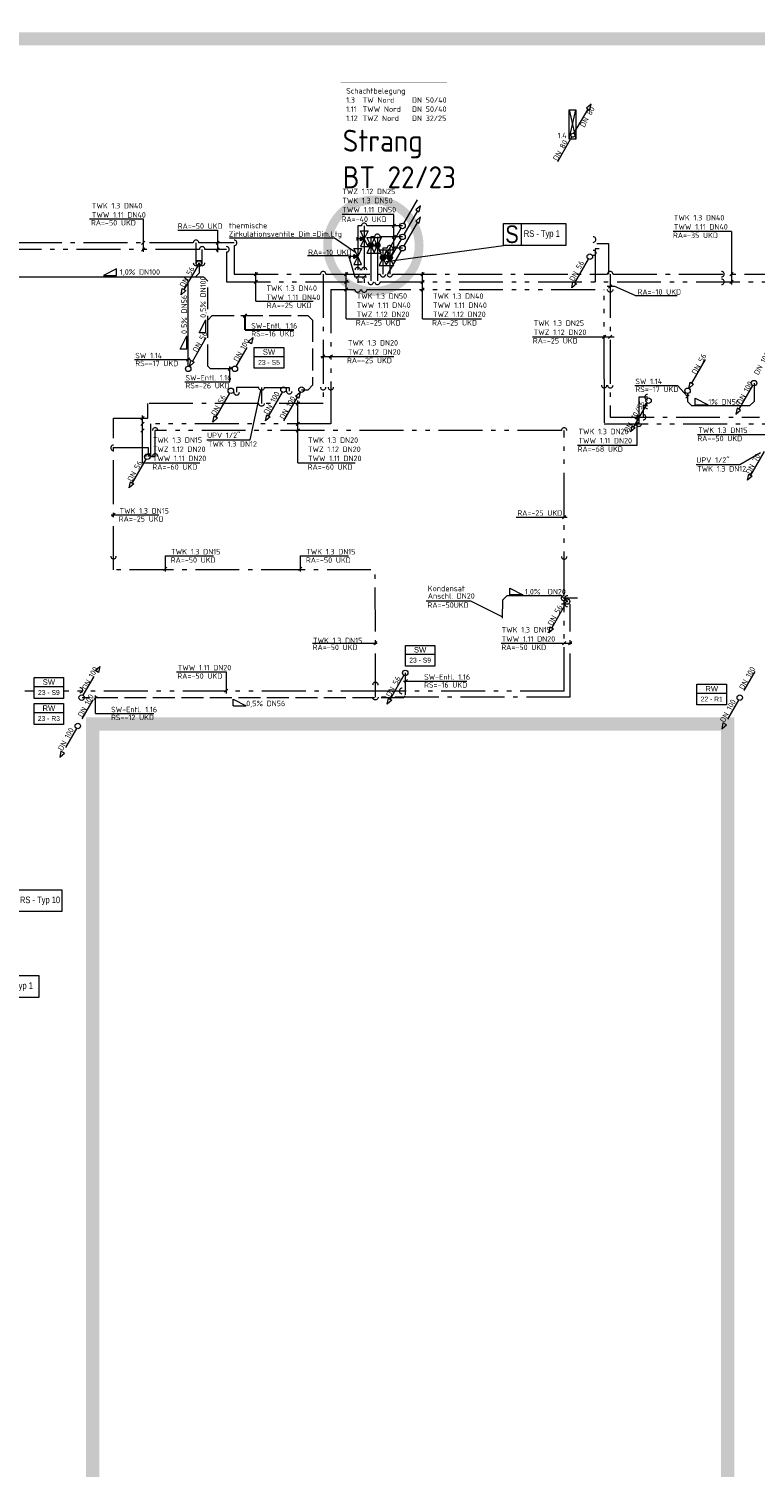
# Model space of a CAD drawing. Header units: metres. Extents: x -5 to 278, y -19 to 180.
# Tile 39 of 59: x 134 to 150, y 87 to 119. Entities that reach past the tile are written whole.
import ezdxf
from ezdxf.enums import TextEntityAlignment as Align

# ---------------------------------------------------------------- set-up
doc = ezdxf.new("R2010")
doc.units = ezdxf.units.M
doc.header["$LTSCALE"] = 0.1
for name, pattern in [('_PGMM_Ge_2Pkt', [16, 10, -2, 0, -2, 0, -2]), ('_PGMM_Ge_3Pkt', [18, 10, -2, 0, -2, 0, -2, 0, -2]), ('_PGMM_Ge_Ku', [6.5, 5, -1.5]), ('_PGMM_Ge_Pkt', [14, 10, -2, 0, -2])]:
    doc.linetypes.add(name, pattern=pattern)
doc.layers.get('0').update_dxf_attribs({"linetype": 'CONTINUOUS', "lineweight": 20})
for name, color, linetype, lineweight in [('A_TWW Bereiter_4', 34, 'CONTINUOUS', 20), ('S_Fallstrangentlüftung', 24, '_PGMM_Ge_Ku', 20), ('S_Fallstrangentlüftung TXT', 24, 'CONTINUOUS', 20), ('S_Feuerlöschleitung trocken', 90, '_PGMM_FLT', 20), ('S_Feuerlöschleitung trocken TXT', 52, 'CONTINUOUS', 20), ('S_Kaltwasser', 90, '_PGMM_Ge_Pkt', 20), ('S_Kondensat', 23, 'CONTINUOUS', 20), ('S_Kondensat TXT', 23, 'CONTINUOUS', 20), ('S_Regenwasser', 162, '_PGMM_Ge_Ku', 20), ('S_Regenwasser TXT', 162, 'CONTINUOUS', 20), ('S_Schmutzwasser', 34, 'CONTINUOUS', 20), ('S_Schmutzwasser TXT', 34, 'CONTINUOUS', 20), ('S_Stempel Schott', 125, 'CONTINUOUS', 20), ('S_Symbol Absperrventile', 190, 'CONTINUOUS', 20), ('S_TXT Strang RW', 140, 'CONTINUOUS', 20), ('S_TXT Strang SW', 30, 'CONTINUOUS', 20), ('S_TXT Strangname', 6, 'CONTINUOUS', 20), ('S_TXT_W+K+Z', 125, 'CONTINUOUS', 20), ('S_Warmwasser', 10, '_PGMM_Ge_2Pkt', 20), ('S_Zirkulation', 21, '_PGMM_Ge_3Pkt', 20)]:
    doc.layers.add(name, color=color, linetype=linetype, lineweight=lineweight)
doc.styles.add('ACS_ISOCT', font='ISOCT')
doc.styles.add('Arial', font='arial.ttf')
doc.styles.add('ARIAL_NARROW', font='ARIALN.TTF')
doc.styles.get("Standard").update_dxf_attribs({"font": 'isocp.shx', "height": 0.001})
doc.styles.add('TGA_E2-02$0$STANDARD', font='isocp3.shx')
doc.linetypes.add('_PGMM_FLT', pattern='A,8,0,["FLT",ACS_ISOCT,S=1,R=0,X=0,Y=-0.5],-3.2', length=11.2)

# ---------------------------------------------------------------- blocks, each defined once
blk = doc.blocks.new('Sym_Absperrventile')
at = {"color": 0, "linetype": 'ByBlock', "const_width": 0.1}
blk.add_lwpolyline([(0, -0.522, 1), (0, 0.522, 1), (0, -0.522, -0.209016)], format="xyb", dxfattribs=at)
blk = doc.blocks.new('*U17')
at = {"linetype": 'ByBlock'}
h = blk.add_hatch(color=0, dxfattribs=at)
h.dxf.hatch_style = 1
h.paths.add_polyline_path([(0, 0), (-0.92, 1.72), (0.92, 1.72)])
at = {"color": 0, "linetype": 'ByBlock'}
for points in [[(0, 0), (-3.59, 1.79), (-3.59, -1.79), (0, 0)], [(0, 0), (-0.92, 1.72), (0.92, 1.72), (0, 0)], [(-0.75, 3.2), (0.75, 3.2)], [(0, 1.72), (0, 3.2)], [(0, 0), (3.59, 1.79), (3.59, -1.79), (0, 0)]]:
    blk.add_lwpolyline(points, dxfattribs=at)
blk = doc.blocks.new('*U13')
at = {"linetype": 'ByBlock'}
h = blk.add_hatch(color=0, dxfattribs=at)
edge = h.paths.add_edge_path()
edge.add_arc((0, 0), 1.16, 0, 360)
at = {"color": 0, "linetype": 'ByBlock'}
for points in [[(0, 0), (-3.59, 1.79), (-3.59, -1.79), (0, 0)], [(0, 0), (3.59, 1.79), (3.59, -1.79), (0, 0)]]:
    blk.add_lwpolyline(points, dxfattribs=at)
blk.add_circle((0, 0), 1.16, dxfattribs=at)
blk = doc.blocks.new('Feuerlöschschrank')
at = {"color": 0, "linetype": 'ByBlock'}
blk.add_lwpolyline([(0.15, 0), (0, 0), (0, 0.67), (0.15, 0.67)], close=True, dxfattribs=at)
for points in [[(0, 0), (0.15, 0.67)], [(0, 0.67), (0.15, 0)]]:
    blk.add_lwpolyline(points, dxfattribs=at)
blk = doc.blocks.new('*U18')
at = {"color": 0, "linetype": 'ByBlock'}
for p, q in [((0.411, 0.712), (0.305, 0.618)), ((0.383, 0.573), (0.411, 0.712)), ((0.344, 0.595), (0.031, 0.054)), ((0.305, 0.618), (0.383, 0.573)), ((-0.031, -0.054), (-0.344, -0.595))]:
    blk.add_line(p, q, dxfattribs=at)
blk.add_circle((0, 0), 0.0625, dxfattribs=at)
blk = doc.blocks.new('*U19')
at = {"color": 0, "linetype": 'ByBlock'}
for p, q in [((0.031, 0.054), (0.344, 0.595)), ((-0.344, -0.595), (-0.031, -0.054)), ((-0.383, -0.573), (-0.411, -0.712)), ((-0.411, -0.712), (-0.305, -0.618)), ((-0.305, -0.618), (-0.383, -0.573))]:
    blk.add_line(p, q, dxfattribs=at)
blk.add_circle((0, 0), 0.0625, dxfattribs=at)
blk = doc.blocks.new('*U27')
at = {"color": 0, "linetype": 'ByBlock'}
blk.add_wipeout([(0, 0), (0.671, 0), (0.671, -0.473), (0, -0.473)], dxfattribs=at)
blk.add_lwpolyline([(0, 0), (0.671, 0), (0.671, -0.473), (0, -0.473)], close=True, dxfattribs=at)
blk.add_lwpolyline([(0, -0.203), (0.671, -0.203)], dxfattribs=at)
blk.add_lwpolyline([(0, -0.203), (0.671, -0.203)], dxfattribs=at)
at = {"color": 0, "linetype": 'ByBlock', "insert": (0.336, -0.102), "char_height": 0.125, "width": 0.20598, "attachment_point": 5, "style": 'ACS_ISOCT'}
blk.add_mtext('{\\fArial|b0|i0|c0|p34;RW}', dxfattribs=at)
at = {"color": 0, "linetype": 'ByBlock', "style": 'Arial'}
blk.add_attdef('STRANG_NR.', text='', height=0.11, dxfattribs=at).set_placement((0.336, -0.338), align=Align.MIDDLE_CENTER)
blk = doc.blocks.new('*U26')
at = {"color": 0, "linetype": 'ByBlock'}
blk.add_wipeout([(0, 0), (0.671, 0), (0.671, -0.473), (0, -0.473)], dxfattribs=at)
blk.add_lwpolyline([(0, 0), (0.671, 0), (0.671, -0.473), (0, -0.473)], close=True, dxfattribs=at)
blk.add_lwpolyline([(0, -0.203), (0.671, -0.203)], dxfattribs=at)
blk.add_lwpolyline([(0, -0.203), (0.671, -0.203)], dxfattribs=at)
at = {"color": 0, "linetype": 'ByBlock', "insert": (0.336, -0.102), "char_height": 0.125, "width": 0.20598, "attachment_point": 5, "style": 'ACS_ISOCT'}
blk.add_mtext('{\\fArial|b0|i0|c0|p34;SW}', dxfattribs=at)
at = {"color": 0, "linetype": 'ByBlock', "style": 'Arial'}
blk.add_attdef('STRANG_NR.', text='', height=0.11, dxfattribs=at).set_placement((0.336, -0.338), align=Align.MIDDLE_CENTER)

msp = doc.modelspace()

# ---------------------------------------------------------------- linework, layer by layer
at = {"layer": 'A_TWW Bereiter_4', "const_width": 0.3}
msp.add_lwpolyline([(135.25, 69.877), (149.725, 69.877), (149.725, 103.476), (135.25, 103.476)], close=True, dxfattribs=at)
at = {"layer": 'S_Fallstrangentlüftung'}
for p, q in [((137.595, 113.675), (137.776, 113.675)), ((137.776, 113.675), (137.876, 113.575)), ((137.876, 111.634), (137.876, 113.575)), ((137.976, 112.791), (137.875, 112.689)), ((137.976, 112.791), (140.158, 112.791)), ((140.158, 112.791), (140.26, 112.689)), ((140.26, 112.689), (140.26, 111.2)), ((138.796, 112.194), (138.903, 112.289)), ((138.903, 112.289), (138.874, 112.149)), ((138.523, 111.63), (138.835, 112.172)), ((138.874, 112.149), (138.796, 112.194)), ((137.934, 111.575), (137.876, 111.634)), ((138.429, 111.575), (137.934, 111.575)), ((140.01, 111.1), (140.16, 111.1)), ((140.16, 111.1), (140.26, 111.2)), ((135.031, 104.129), (135.344, 104.67)), ((135.305, 104.693), (135.411, 104.787)), ((135.383, 104.648), (135.305, 104.693)), ((135.411, 104.787), (135.383, 104.648)), ((142.375, 104.641), (142.375, 104.121)), ((142.323, 104.069), (135.014, 104.069)), ((142.323, 104.069), (142.375, 104.121))]:
    msp.add_line(p, q, dxfattribs=at)
at = {"layer": 'S_Fallstrangentlüftung', "linetype": 'Continuous'}
for centre in [(138.492, 111.576), (135, 104.075)]:
    msp.add_ellipse(centre, major_axis=(0, 0.0625), ratio=1, start_param=-1.570796, end_param=4.712389, dxfattribs=at)
at = {"layer": 'S_Fallstrangentlüftung TXT'}
for p, q in [((137.676, 112.394), (137.826, 112.694)), ((137.826, 112.394), (137.826, 112.694)), ((137.826, 112.394), (137.676, 112.394)), ((138.342, 111.537), (138.417, 111.613)), ((138.38, 111.279), (138.38, 111.629)), ((137.351, 111.279), (138.38, 111.279)), ((142.338, 104.454), (143.781, 104.454)), ((142.355, 104.416), (142.43, 104.491)), ((135.278, 104.031), (135.353, 104.106)), ((135.315, 103.712), (135.315, 104.126)), ((138.449, 103.892), (138.449, 104.042)), ((138.449, 104.042), (138.749, 103.892)), ((135.315, 103.712), (136.647, 103.712)), ((138.449, 103.892), (138.749, 103.892))]:
    msp.add_line(p, q, dxfattribs=at)
at = {"layer": 'S_Fallstrangentlüftung TXT', "lineweight": 30}
for p, q in [((138.686, 112.753), (138.761, 112.829)), ((138.723, 112.463), (138.723, 112.79)), ((138.723, 112.463), (139.832, 112.463))]:
    msp.add_line(p, q, dxfattribs=at)
at = {"layer": 'S_Feuerlöschleitung trocken', "linetype": '_PGMM_FLT', "ltscale": 2}
for p, q in [((146.22, 116.941), (146.542, 117.499)), ((145.855, 116.308), (146.176, 116.864))]:
    msp.add_line(p, q, dxfattribs=at)
at = {"layer": 'S_Feuerlöschleitung trocken', "linetype": 'Continuous', "ltscale": 2}
for p, q in [((146.61, 117.615), (146.503, 117.521)), ((146.503, 117.521), (146.581, 117.476)), ((146.581, 117.476), (146.61, 117.615))]:
    msp.add_line(p, q, dxfattribs=at)
at = {"layer": 'S_Feuerlöschleitung trocken', "linetype": 'Continuous'}
msp.add_ellipse((146.197, 116.903), major_axis=(0, 0.0445), ratio=1, start_param=-1.570796, end_param=4.712389, dxfattribs=at)
at = {"layer": 'S_Kaltwasser'}
for p, q in [((137.544, 114.451), (131.405, 114.451)), ((137.606, 113.991), (137.606, 114.451)), ((138.475, 114.388), (138.475, 113.737)), ((141.868, 114.328), (141.868, 113.737)), ((142.023, 114.328), (142.023, 113.737)), ((142.313, 114.328), (142.086, 114.328)), ((138.475, 113.737), (140.442, 113.737)), ((140.505, 113.737), (140.505, 110.786)), ((140.567, 113.737), (141.806, 113.737)), ((142.084, 113.737), (146.986, 113.736)), ((147.048, 113.736), (147.048, 110.475)), ((147.111, 113.736), (160.298, 113.734)), ((138.532, 111.147), (138.532, 111.04)), ((139.037, 111.147), (138.532, 111.147)), ((139.1, 111.147), (139.1, 110.786)), ((139.162, 111.147), (139.732, 111.147)), ((139.732, 111.147), (139.732, 111.065)), ((139.037, 110.786), (136.506, 110.786)), ((136.506, 110.453), (136.506, 110.786)), ((140.505, 110.786), (139.162, 110.786)), ((147.898, 110.73), (147.798, 110.73)), ((147.798, 110.73), (147.798, 110.475)), ((135.725, 106.991), (135.725, 110.453)), ((135.725, 110.453), (136.506, 110.453)), ((147.048, 110.475), (150.452, 110.475)), ((136.525, 109.775), (135.725, 109.775)), ((136.525, 109.575), (136.525, 109.775)), ((141.593, 106.991), (135.725, 106.991)), ((141.694, 104.086), (141.693, 107.016)), ((146.087, 106.207), (145.937, 106.207)), ((146.137, 104.086), (146.137, 106.207)), ((146.137, 104.086), (141.757, 104.085))]:
    msp.add_line(p, q, dxfattribs=at)
at = {"layer": 'S_Kaltwasser', "linetype": 'Continuous'}
for p, q in [((138.475, 114.451), (137.669, 114.451)), ((141.961, 114.328), (141.868, 114.328))]:
    msp.add_line(p, q, dxfattribs=at)
at = {"layer": 'S_Kaltwasser'}
msp.add_lwpolyline([(146.74, 114.438), (147.008, 114.438), (147.007, 113.736)], dxfattribs=at)
at = {"layer": 'S_Kaltwasser', "linetype": 'Continuous'}
for centre, major_axis, start_param, end_param in [((137.606, 114.451), (0, 0.0625), 4.708766, 7.866194), ((138.475, 114.451), (0.0625, 0), 4.708766, 7.866194), ((146.657, 114.523), (0.0625, 0), 4.708766, 7.866194), ((142.023, 114.328), (0, 0.0625), 4.708766, 7.866194), ((137.606, 113.991), (0, -0.0625), 4.708766, 7.866194), ((140.505, 113.737), (0, 0.0625), 4.708766, 7.866194), ((141.868, 113.737), (0, -0.0625), 4.708766, 7.866194), ((142.021, 113.737), (0, -0.0625), 4.708766, 7.866194), ((147.048, 113.736), (0, 0.0625), 4.708766, 7.866194), ((149.584, 113.735), (0.0625, 0), 4.708766, 7.866194), ((138.532, 111.04), (0, -0.0625), 4.708766, 7.866194), ((139.732, 111.065), (0, -0.0625), 4.708766, 7.866194), ((140.505, 111.159), (0, -0.0625), 4.708766, 7.866194), ((147.049, 111.202), (0, -0.0625), 4.708766, 7.866194), ((147.898, 110.73), (-0.0625, 0), 4.708766, 7.866194), ((147.798, 110.475), (0.0625, 0), 4.708766, 7.866194), ((135.725, 109.775), (-0.0625, 0), 4.708766, 7.866194), ((136.525, 109.575), (0, 0.0625), 4.708766, 7.866194), ((135.725, 107.302), (0, -0.0625), 4.708766, 7.866194), ((141.694, 104.364), (0.0442, -0.0442), 0.781775, 3.939203)]:
    msp.add_ellipse(centre, major_axis=major_axis, ratio=1, start_param=start_param, end_param=end_param, dxfattribs=at)
at = {"layer": 'S_Kaltwasser', "linetype": 'Continuous', "extrusion": (0, 0, -1)}
for centre, major_axis, start_param, end_param in [((147.048, 113.388), (0, -0.0625), 4.708766, 7.866194), ((139.1, 111.147), (0.0442, 0.0442), 0.781775, 3.939203), ((139.1, 110.786), (0.0442, 0.0442), 0.781775, 3.939203), ((146.077, 106.207), (-0.0625, 0), 4.708766, 7.866194), ((141.694, 104.085), (0.0442, 0.0442), 0.781775, 3.939203)]:
    msp.add_ellipse(centre, major_axis=major_axis, ratio=1, start_param=start_param, end_param=end_param, dxfattribs=at)
at = {"layer": 'S_Kondensat'}
for p, q in [((144.595, 105.886, 3.41), (144.596, 106.309, 3.034)), ((144.696, 106.409, 3.034), (144.596, 106.309, 3.034)), ((144.696, 106.409, 3.034), (145.932, 106.409)), ((146.062, 106.267), (145.932, 106.409))]:
    msp.add_line(p, q, dxfattribs=at)
at = {"layer": 'S_Kondensat TXT'}
for p, q in [((144.759, 106.423, -0.611), (144.759, 106.573, -0.611)), ((144.759, 106.573, -0.611), (145.059, 106.423, -0.611)), ((145.059, 106.423, -0.611), (144.759, 106.423, -0.611)), ((142.855, 106.287), (143.864, 106.287)), ((143.864, 106.287), (144.595, 105.918, 3.382))]:
    msp.add_line(p, q, dxfattribs=at)
at = {"layer": 'S_Regenwasser'}
for p, q in [((150.344, 104.67), (150.031, 104.129)), ((135.254, 104.024), (134.941, 103.483)), ((149.969, 104.021), (149.656, 103.48)), ((134.879, 103.375), (134.566, 102.834)), ((149.617, 103.502), (149.589, 103.363)), ((149.589, 103.363), (149.695, 103.457)), ((149.695, 103.457), (149.617, 103.502)), ((134.527, 102.856), (134.499, 102.717)), ((134.499, 102.717), (134.605, 102.811)), ((134.605, 102.811), (134.527, 102.856))]:
    msp.add_line(p, q, dxfattribs=at)
at = {"layer": 'S_Regenwasser', "linetype": 'Continuous'}
for centre in [(150, 104.075), (134.91, 103.429)]:
    msp.add_ellipse(centre, major_axis=(0, 0.0625), ratio=1, start_param=-1.570796, end_param=4.712389, dxfattribs=at)
at = {"layer": 'S_Schmutzwasser'}
for p, q in [((137.644, 113.923), (137.331, 113.382)), ((137.675, 113.976), (137.675, 113.755)), ((146.237, 113.539), (146.55, 114.08)), ((129.059, 113.675), (137.595, 113.675)), ((137.329, 113.675), (137.429, 113.575)), ((137.429, 111.637), (137.429, 113.575)), ((137.675, 113.755), (137.595, 113.675)), ((146.17, 113.422), (146.198, 113.562)), ((146.198, 113.562), (146.276, 113.517)), ((137.264, 113.265), (137.292, 113.405)), ((137.37, 113.36), (137.264, 113.265)), ((137.292, 113.405), (137.37, 113.36)), ((146.276, 113.517), (146.17, 113.422)), ((137.528, 111.746), (137.841, 112.287)), ((137.461, 111.629), (137.489, 111.769)), ((137.567, 111.724), (137.461, 111.629)), ((137.489, 111.769), (137.567, 111.724)), ((148.909, 111.246), (149.221, 111.787)), ((148.841, 111.129), (148.87, 111.269)), ((148.948, 111.224), (148.841, 111.129)), ((148.87, 111.269), (148.948, 111.224)), ((150.325, 111.25), (150.325, 110.834)), ((138.369, 111.021), (138.056, 110.48)), ((139.569, 111.046), (139.256, 110.505)), ((139.911, 110.929), (139.599, 110.388)), ((139.872, 110.951), (139.979, 111.046)), ((139.95, 110.906), (139.872, 110.951)), ((139.979, 111.046), (139.95, 110.906)), ((148.81, 111.012), (148.81, 110.834)), ((150.294, 111.196), (149.981, 110.655)), ((147.891, 110.795), (147.579, 110.253)), ((148.81, 110.834), (148.91, 110.734)), ((150.225, 110.734), (148.91, 110.734)), ((149.942, 110.677), (149.914, 110.538)), ((149.914, 110.538), (150.02, 110.632)), ((150.02, 110.632), (149.942, 110.677)), ((150.325, 110.834), (150.225, 110.734)), ((137.989, 110.363), (138.017, 110.502)), ((138.095, 110.457), (137.989, 110.363)), ((138.017, 110.502), (138.095, 110.457)), ((139.189, 110.388), (139.217, 110.527)), ((139.295, 110.482), (139.189, 110.388)), ((139.217, 110.527), (139.295, 110.482)), ((147.54, 110.276), (147.511, 110.136)), ((147.54, 110.276), (147.618, 110.231)), ((147.618, 110.231), (147.511, 110.136)), ((150.559, 109.691), (150.246, 109.15)), ((136.462, 109.516), (136.15, 108.975)), ((136.082, 108.858), (136.111, 108.997)), ((136.189, 108.952), (136.082, 108.858)), ((136.111, 108.997), (136.189, 108.952)), ((150.179, 109.033), (150.207, 109.172)), ((150.285, 109.127), (150.179, 109.033)), ((150.207, 109.172), (150.285, 109.127)), ((146.031, 106.213), (145.719, 105.672)), ((145.651, 105.555), (145.68, 105.694)), ((145.758, 105.649), (145.651, 105.555)), ((145.68, 105.694), (145.758, 105.649)), ((142.344, 104.586), (142.031, 104.045)), ((141.964, 103.928), (141.992, 104.067)), ((142.07, 104.022), (141.964, 103.928)), ((141.992, 104.067), (142.07, 104.022))]:
    msp.add_line(p, q, dxfattribs=at)
msp.add_circle((146.062, 106.267), 0.0625, dxfattribs=at)
at = {"layer": 'S_Schmutzwasser', "linetype": 'Continuous'}
for centre in [(146.583, 114.134), (137.675, 113.978), (137.429, 111.575), (150.325, 111.25), (138.4, 111.075), (139.6, 111.1), (140.01, 111.1), (147.922, 110.849), (148.81, 111.075), (136.494, 109.57), (142.375, 104.64)]:
    msp.add_ellipse(centre, major_axis=(0, 0.0625), ratio=1, start_param=-1.570796, end_param=4.712389, dxfattribs=at)
at = {"layer": 'S_Schmutzwasser TXT'}
for p, q in [((135.795, 113.858), (135.495, 113.708)), ((135.795, 113.708), (135.795, 113.858)), ((135.495, 113.708), (135.795, 113.708)), ((137.245, 112.027), (137.395, 112.327)), ((137.395, 112.027), (137.395, 112.327)), ((137.395, 112.027), (137.245, 112.027)), ((136.206, 111.785), (137.477, 111.785)), ((137.392, 111.747), (137.467, 111.823)), ((147.605, 111.196), (148.582, 111.196)), ((148.81, 110.944), (148.582, 111.196)), ((148.772, 110.906), (148.847, 110.981)), ((148.982, 110.753), (148.982, 110.903)), ((148.982, 110.903), (149.282, 110.753)), ((148.982, 110.753), (149.282, 110.753))]:
    msp.add_line(p, q, dxfattribs=at)
at = {"layer": 'S_Stempel Schott'}
for p, q in [((145.014, 114.892), (145.014, 114.392)), ((141.939, 114.024), (144.614, 114.392))]:
    msp.add_line(p, q, dxfattribs=at)
for points in [[(144.614, 114.892), (146.034, 114.892), (146.034, 114.392), (144.614, 114.392)], [(133.129, 99.695), (134.549, 99.695), (134.549, 99.195), (133.129, 99.195)], [(132.604, 97.738), (134.024, 97.738), (134.024, 97.238), (132.604, 97.238)]]:
    msp.add_lwpolyline(points, close=True, dxfattribs=at)
at = {"layer": 'S_TXT_W+K+Z'}
for p, q in [((135.176, 114.999), (136.402, 114.999)), ((136.402, 114.999), (136.402, 114.246)), ((142.115, 115.094), (140.94, 115.094)), ((142.077, 114.797), (142.153, 114.873)), ((142.115, 114.265), (142.115, 115.094)), ((137.192, 114.735), (138.099, 114.735)), ((138.099, 114.735), (138.099, 114.238)), ((138.366, 114.561), (140.765, 114.561)), ((140.765, 114.561), (141.244, 114.237)), ((142.077, 114.547), (142.153, 114.623)), ((148.481, 114.712), (149.81, 114.712)), ((149.81, 114.709), (149.81, 113.496)), ((136.365, 114.413), (136.44, 114.488)), ((136.365, 114.263), (136.44, 114.338)), ((138.062, 114.413), (138.137, 114.488)), ((138.062, 114.263), (138.137, 114.338)), ((142.077, 114.291), (142.153, 114.366)), ((140.149, 114.157), (141.079, 114.157)), ((141.079, 114.157), (141.227, 113.674)), ((138.935, 113.699), (139.011, 113.774)), ((138.935, 113.524), (139.011, 113.599)), ((138.973, 113.117), (138.973, 113.784)), ((140.993, 113.699), (141.068, 113.774)), ((140.993, 113.524), (141.068, 113.599)), ((141.031, 112.717), (141.031, 113.784)), ((141.227, 113.674), (141.494, 113.674)), ((141.253, 113.636), (141.328, 113.712)), ((141.403, 113.636), (141.478, 113.712)), ((142.732, 113.699), (142.807, 113.774)), ((142.732, 113.524), (142.807, 113.599)), ((142.769, 112.717), (142.769, 113.784)), ((149.772, 113.698), (149.848, 113.773)), ((149.772, 113.524), (149.848, 113.599)), ((140.993, 113.349), (141.068, 113.424)), ((142.732, 113.349), (142.807, 113.424)), ((147.155, 113.452), (146.98, 113.452)), ((147.011, 113.414), (147.086, 113.49)), ((147.614, 113.251), (147.155, 113.452)), ((147.614, 113.251), (148.57, 113.251)), ((138.973, 113.117), (140.28, 113.117)), ((141.031, 112.717), (142.378, 112.717)), ((142.769, 112.717), (144.117, 112.717)), ((145.277, 112.307), (147.138, 112.307)), ((146.874, 112.27), (146.949, 112.345)), ((147.011, 112.27), (147.086, 112.346)), ((140.467, 111.821), (140.542, 111.896)), ((140.642, 111.821), (140.717, 111.896)), ((140.45, 111.858), (142.118, 111.858)), ((138.838, 109.956), (139.08, 111.078)), ((139.889, 110.749), (139.965, 110.824)), ((139.927, 109.428), (139.927, 110.857)), ((136.351, 110.415), (136.426, 110.49)), ((136.351, 110.281), (136.426, 110.357)), ((136.388, 109.428), (136.388, 110.514)), ((139.889, 110.281), (139.965, 110.357)), ((147.62, 110.287), (147.696, 110.363)), ((147.621, 110.438), (147.697, 110.514)), ((147.658, 109.836), (147.658, 110.522)), ((136.351, 110.131), (136.426, 110.207)), ((137.855, 109.956), (138.838, 109.956)), ((139.889, 110.131), (139.965, 110.207)), ((149.034, 110.079), (150.576, 110.079)), ((146.305, 109.836), (147.658, 109.836)), ((150, 109.39), (150.475, 109.664)), ((136.388, 109.428), (137.692, 109.428)), ((139.927, 109.428), (141.231, 109.428)), ((149.006, 109.39), (150, 109.39)), ((135.688, 108.209), (135.763, 108.284)), ((135.67, 108.246), (136.755, 108.246)), ((144.901, 108.19, 1.399), (146.063, 108.19, 1.399)), ((145.958, 108.153, 1.399), (146.033, 108.228, 1.399)), ((136.9, 107.309), (138.003, 107.309)), ((136.9, 107.309), (136.9, 106.95)), ((139.979, 107.309), (141.083, 107.309)), ((139.979, 107.309), (139.979, 106.95)), ((136.862, 106.979), (136.937, 107.054)), ((139.942, 106.978), (140.017, 107.054)), ((140.26, 105.316), (141.736, 105.316)), ((141.656, 105.278), (141.731, 105.353)), ((144.561, 105.316), (146.172, 105.316)), ((145.957, 105.278), (146.032, 105.353)), ((146.1, 105.278), (146.175, 105.353)), ((137.161, 104.666), (138.294, 104.666)), ((138.294, 104.666), (138.294, 104.171)), ((138.257, 104.198), (138.332, 104.273))]:
    msp.add_line(p, q, dxfattribs=at)
at = {"layer": 'S_Warmwasser'}
for p, q in [((141.59, 114.585), (141.59, 113.562)), ((141.678, 114.585), (141.59, 114.585)), ((141.74, 114.585), (141.74, 113.562)), ((142.313, 114.585), (141.803, 114.585)), ((137.681, 114.301), (131.543, 114.301)), ((137.744, 113.991), (137.744, 114.301)), ((138.3, 114.301), (137.806, 114.301)), ((138.3, 114.238), (138.3, 113.562)), ((137.606, 114.05), (137.744, 114.05)), ((138.3, 113.562), (141.528, 113.562)), ((141.803, 113.562), (160.435, 113.562)), ((146.911, 111.343), (146.91, 110.325)), ((147.898, 110.93), (147.698, 110.93)), ((147.698, 110.93), (147.698, 110.325)), ((146.91, 110.325), (157.15, 110.325)), ((145.935, 110.169, 2.78), (136.675, 110.169)), ((136.675, 109.575), (136.675, 110.169)), ((145.995, 106.407, 1.027), (145.997, 110.169, 2.797)), ((146.301, 106.344), (145.994, 106.344)), ((145.994, 104.225), (145.995, 106.282, 0.968)), ((141.907, 104.224), (130.972, 104.225)), ((141.844, 104.225), (141.844, 104.225)), ((145.994, 104.223), (141.907, 104.224))]:
    msp.add_line(p, q, dxfattribs=at)
msp.add_lwpolyline([(146.798, 114.316), (146.708, 114.316), (146.708, 113.562)], dxfattribs=at)
at = {"layer": 'S_Warmwasser', "linetype": 'Continuous'}
for centre, major_axis in [((141.74, 114.585), (0, 0.0625)), ((137.744, 114.301), (0, 0.0625)), ((138.3, 114.301), (0.0625, 0)), ((137.744, 113.991), (0, -0.0625)), ((141.59, 113.562), (0, -0.0625)), ((141.74, 113.562), (0, -0.0625)), ((149.584, 113.562), (0.0625, 0)), ((146.911, 111.202), (0, -0.0625)), ((147.898, 110.93), (-0.0625, 0)), ((147.698, 110.325), (0, -0.0625)), ((136.675, 110.169), (0, 0.0625)), ((145.997, 110.169, 2.797), (0, 0.0625)), ((136.675, 109.575), (0, 0.0625)), ((145.996, 107.295, 1.399), (0, -0.0625)), ((142.301, 104.229), (-0.0624, 0.0039))]:
    msp.add_ellipse(centre, major_axis=major_axis, ratio=1, start_param=4.708766, end_param=7.866194, dxfattribs=at)
at = {"layer": 'S_Warmwasser', "linetype": 'Continuous', "extrusion": (0, 0, -1)}
for centre, major_axis, start_param, end_param in [((146.657, 114.223), (0.0625, 0), 4.708766, 7.866194), ((145.995, 106.344), (-0.0625, 0), 4.708766, 7.866194), ((146.077, 106.344), (-0.0625, 0), 4.708766, 7.866194), ((134.959, 104.247), (-0.0442, 0.0442), 0.781775, 3.939203)]:
    msp.add_ellipse(centre, major_axis=major_axis, ratio=1, start_param=start_param, end_param=end_param, dxfattribs=at)
at = {"layer": 'S_Zirkulation'}
for p, q in [((141.291, 114.835), (141.291, 113.387)), ((141.378, 114.835), (141.291, 114.835)), ((141.441, 114.835), (141.441, 113.387)), ((142.313, 114.835), (141.503, 114.835)), ((140.68, 113.387), (140.68, 110.319)), ((140.68, 113.387), (141.228, 113.387)), ((141.503, 113.387), (146.911, 113.387)), ((146.911, 111.343), (146.911, 113.387)), ((140.68, 110.319), (136.575, 110.319)), ((136.575, 109.575), (136.575, 110.319)), ((136.575, 109.575), (136.675, 109.575))]:
    msp.add_line(p, q, dxfattribs=at)
at = {"layer": 'S_Zirkulation', "linetype": 'Continuous'}
for centre, major_axis in [((141.441, 114.835), (0, 0.0625)), ((141.291, 113.826), (0, 0.0625)), ((141.441, 113.826), (0, 0.0625)), ((141.291, 113.387), (0, -0.0625)), ((141.441, 113.387), (0, -0.0625)), ((140.68, 111.159), (0, -0.0625))]:
    msp.add_ellipse(centre, major_axis=major_axis, ratio=1, start_param=4.708766, end_param=7.866194, dxfattribs=at)

# ---------------------------------------------------------------- block references
at = {"layer": 'S_Feuerlöschleitung trocken', "linetype": 'Continuous'}
msp.add_blockref('Feuerlöschschrank', (146.11, 116.816), dxfattribs=at)
at = {"layer": 'S_Kaltwasser', "linetype": 'Continuous', "xscale": 0.0500000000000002, "yscale": 0.0500000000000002, "zscale": 0.0500000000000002, "rotation": 90}
for p in [(141.868, 114.109), (142.023, 114.109)]:
    msp.add_blockref('*U13', p, dxfattribs=at)
at = {"layer": 'S_Symbol Absperrventile', "xscale": 2, "yscale": 2, "zscale": 2}
msp.add_blockref('Sym_Absperrventile', (141.648, 114.383), dxfattribs=at)
at = {"layer": 'S_Warmwasser', "linetype": 'Continuous', "xscale": 0.0500000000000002, "yscale": 0.0500000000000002, "zscale": 0.0500000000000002, "rotation": 90}
for p in [(141.59, 114.39), (141.74, 114.39)]:
    msp.add_blockref('*U13', p, dxfattribs=at)
at = {"layer": 'S_Zirkulation', "linetype": 'Continuous', "xscale": 0.0500000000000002, "yscale": 0.0500000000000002, "zscale": 0.0500000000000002, "rotation": 90}
for p in [(141.441, 114.542), (141.291, 114.138)]:
    msp.add_blockref('*U17', p, dxfattribs=at)

# ---------------------------------------------------------------- texts
at = {"layer": 'S_Fallstrangentlüftung TXT', "lineweight": 30}
for s, rotation, p in [('0,5%%% DN100', 90, (137.83, 112.738)), ('DN 100', 61.3658, (138.562, 111.724))]:
    msp.add_text(s, height=0.125, rotation=rotation, dxfattribs=at).set_placement(p)
for s, p in [('SW-Entl. 1.16', (138.865, 112.494)), ('RS=-16 UKD', (138.865, 112.314)), ('SW-Entl. 1.16', (137.366, 111.31)), ('RS=-26 UKD', (137.366, 111.13)), ('SW-Entl. 1.16', (142.805, 104.485)), ('RS=-16 UKD', (142.805, 104.305)), ('0,5%%% DN56', (138.75, 103.881))]:
    msp.add_text(s, height=0.125, dxfattribs=at).set_placement(p)
at = {"layer": 'S_Fallstrangentlüftung TXT'}
for p in [(150.423, 111.421), (135.11, 104.242)]:
    msp.add_text('DN 100', height=0.125, rotation=61.3658, dxfattribs=at).set_placement(p)
for s, p in [('SW-Entl. 1.16', (135.67, 103.743)), ('RS=-12 UKD', (135.67, 103.563))]:
    msp.add_text(s, height=0.125, dxfattribs=at).set_placement(p)
at = {"layer": 'S_Feuerlöschleitung trocken TXT', "lineweight": 30}
for p in [(146.46, 117.07), (145.844, 116.308)]:
    msp.add_text('DN 80', height=0.125, rotation=61.3658, dxfattribs=at).set_placement(p)
at = {"layer": 'S_Feuerlöschleitung trocken TXT', "lineweight": 30, "style": 'TGA_E2-02$0$STANDARD'}
msp.add_text('1.4', height=0.125, dxfattribs=at).set_placement((145.849, 116.835))
at = {"layer": 'S_Kondensat TXT', "lineweight": 30}
for s, p in [('Kondensat', (142.888, 106.503)), ('Anschl. DN20', (142.888, 106.334)), ('1,0%%%  DN20', (145.104, 106.43, -0.611)), ('RA=-50UKD', (142.882, 106.125))]:
    msp.add_text(s, height=0.125, dxfattribs=at).set_placement(p)
at = {"layer": 'S_Regenwasser TXT', "lineweight": 30}
for p in [(150.088, 104.245), (135.012, 103.62), (149.65, 103.499), (134.56, 102.853)]:
    msp.add_text('DN 100', height=0.125, rotation=61.3658, dxfattribs=at).set_placement(p)
at = {"layer": 'S_Schmutzwasser TXT'}
for s, p in [('1,0%%% DN100', (135.871, 113.722)), ('SW 1.14', (136.221, 111.816)), ('RS=-17 UKD', (136.221, 111.636)), ('SW 1.14', (147.62, 111.227)), ('RS=-17 UKD', (147.62, 111.047)), ('1%%% DN56', (149.285, 110.76))]:
    msp.add_text(s, height=0.125, dxfattribs=at).set_placement(p)
for s, rotation, p in [('DN 56', 61.3658, (137.335, 113.421)), ('DN 56', 61.3658, (146.216, 113.558)), ('0,5%%% DN56', 90, (137.399, 112.371)), ('DN 56', 61.3658, (137.631, 111.939)), ('DN 56', 61.3658, (149.005, 111.435)), ('DN 100', 61.3658, (150.037, 110.755)), ('DN 56', 61.3658, (138.053, 110.494)), ('DN 100', 61.3658, (139.249, 110.522)), ('DN 100', 61.3658, (139.611, 110.414)), ('DN 70/56', 61.3658, (147.462, 110.111)), ('DN 70', 61.3658, (150.238, 109.159)), ('DN 56', 61.3658, (136.144, 108.995)), ('DN 56', 61.3658, (145.725, 105.706)), ('DN 56', 61.3658, (142.038, 104.079))]:
    msp.add_text(s, height=0.125, rotation=rotation, dxfattribs=at).set_placement(p)
at = {"layer": 'S_Stempel Schott', "style": 'ARIAL_NARROW'}
for s, height, p in [('S', 0.4, (144.655, 114.446)), ('RS - Typ 1', 0.15, (145.077, 114.586)), ('RS - Typ 10', 0.15, (133.592, 99.389)), ('RS - Typ 1', 0.15, (133.067, 97.433))]:
    msp.add_text(s, height=height, dxfattribs=at).set_placement(p)
at = {"layer": 'S_TXT_W+K+Z'}
for s, p in [('RA=-50 UKD', (135.211, 114.845)), ('RA=-50 UKD', (137.189, 114.769)), ('thermische', (138.356, 114.781)), ('RA=-40 UKD', (140.924, 114.926)), ('Zirkulationsventile Dim.=Dim.Ltg', (138.351, 114.59)), ('RA=-35 UKD', (148.477, 114.559)), ('RA=-10 UKD', (140.162, 114.17)), ('RA=-10 UKD', (147.67, 113.267)), ('RA=-25 UKD', (139.219, 112.961)), ('RA=-25 UKD', (141.248, 112.563)), ('RA=-25 UKD', (142.987, 112.563)), ('RA=-25 UKD', (145.283, 112.153)), ('RA=-25 UKD', (141.047, 111.704)), ('UPV 1/2"', (137.859, 109.998)), ('RA=-50 UKD', (149.033, 109.925)), ('RA=-68 UKD', (146.304, 109.682)), ('RA=-60 UKD', (136.612, 109.274)), ('RA=-60 UKD', (140.151, 109.274)), ('UPV 1/2"', (149.011, 109.432)), ('RA=-25 UKD', (144.93, 108.224, 1.399)), ('RA=-25 UKD', (135.845, 108.09)), ('RA=-50 UKD', (137.03, 107.152)), ('RA=-50 UKD', (140.11, 107.151)), ('RA=-50 UKD', (140.264, 105.162)), ('RA=-50 UKD', (144.565, 105.162)), ('RA=-50 UKD', (137.181, 104.508))]:
    msp.add_text(s, height=0.125, dxfattribs=at).set_placement(p)
at = {"layer": 'S_TXT_W+K+Z', "char_height": 0.125, "width": 13.51068, "attachment_point": 1}
for s, insert in [('TWZ 1.12 DN25\\PTWK 1.3 DN50\\PTWW 1.11 DN50', (140.94, 115.685)), ('TWK 1.3 DN40\\PTWW 1.11 DN40', (135.231, 115.359)), ('\\PTWK 1.3 DN40\\PTWW 1.11 DN40', (148.497, 115.294)), ('TWK 1.3 DN40\\PTWW 1.11 DN40', (139.21, 113.478)), ('TWK 1.3 DN50\\PTWW 1.11 DN40\\PTWZ 1.12 DN20', (141.267, 113.298)), ('TWK 1.3 DN40\\PTWW 1.11 DN40\\PTWZ 1.12 DN20', (143.006, 113.298)), ('\\PTWK 1.3 DN25\\PTWZ 1.12 DN20', (145.302, 112.889)), ('\\PTWK 1.3 DN20\\PTWZ 1.12 DN20', (141.067, 112.44)), ('\\PTWK 1.3 DN15', (149.052, 110.446)), ('TWK 1.3 DN15\\PTWZ 1.12 DN20\\PTWW 1.11 DN20', (136.619, 110.012)), ('TWK 1.3 DN12', (137.876, 109.924)), ('TWK 1.3 DN20\\PTWZ 1.12 DN20\\PTWW 1.11 DN20', (140.157, 110.012)), ('\\PTWK 1.3 DN20\\PTWW 1.11 DN20', (146.323, 110.417)), ('TWK 1.3 DN12', (149.027, 109.358)), ('\\PTWK 1.3 DN15', (135.863, 108.607)), ('\\PTWK 1.3 DN15', (137.037, 107.676)), ('\\PTWK 1.3 DN15', (140.116, 107.676)), ('TWK 1.3 DN15\\PTWW 1.11 DN20', (144.572, 105.686)), ('TWK 1.3 DN15', (140.271, 105.442)), ('\\PTWW 1.11 DN20', (137.188, 105.032))]:
    msp.add_mtext(s, dxfattribs=dict(at, insert=insert))

# ---------------------------------------------------------------- next in the draw order: texts
at = {"layer": 'S_TXT Strangname', "insert": (140.95, 117.029), "char_height": 0.5, "width": 2.70071, "attachment_point": 1, "bg_fill": 3, "box_fill_scale": 1, "bg_fill_color": 256, "bg_fill_transparency": 0}
msp.add_mtext('Strang  BT 22/23', dxfattribs=at)

# ---------------------------------------------------------------- next in the draw order: block references
at = {"layer": 'S_Kaltwasser', "linetype": 'Continuous', "ltscale": 10}
msp.add_blockref('*U18', (142.313, 114.328), dxfattribs=at)
at = {"layer": 'S_Warmwasser', "linetype": 'Continuous', "ltscale": 10}
msp.add_blockref('*U18', (142.313, 114.585), dxfattribs=at)
at = {"layer": 'S_Zirkulation', "linetype": 'Continuous', "ltscale": 10}
msp.add_blockref('*U19', (142.313, 114.835), dxfattribs=at)

# ---------------------------------------------------------------- next in the draw order: texts
at = {"layer": 'S_TXT_W+K+Z', "insert": (141.028, 117.978), "char_height": 0.125, "width": 2.1826, "attachment_point": 1, "bg_fill": 3, "box_fill_scale": 2, "bg_fill_color": 256, "bg_fill_transparency": 0}
msp.add_mtext('\\A1;\\pxt3,12,15,21;Schachtbelegung\\P1.3^ITW Nord^IDN 50/40\\P1.11^ITWW Nord^IDN 50/40\\P1.12^ITWZ Nord^IDN 32/25', dxfattribs=at)

# ---------------------------------------------------------------- next in the draw order: linework, layer by layer
at = {"layer": 'A_TWW Bereiter_4', "const_width": 0.3}
msp.add_lwpolyline([(104.65, 119.101), (168.262, 119.101), (187.01, 119.101), (187.01, 111.281), (180.39, 111.286), (180.35, 77.501), (187.75, 77.501), (187.75, 69.751), (174.102, 69.751), (174.102, 62.251), (149.725, 62.251), (149.725, 69.877), (104.61, 69.877), (104.61, 119.182)], dxfattribs=at)
at = {"layer": 'S_TXT_W+K+Z', "const_width": 0.005}
msp.add_lwpolyline([(140.902, 117.099), (143.328, 117.099), (143.328, 118.099), (140.902, 118.099)], close=True, dxfattribs=at)

# ---------------------------------------------------------------- next in the draw order: block references
at = {"layer": 'S_TXT Strang RW'}
for p, values in [((149.025, 104.382), {'STRANG_NR.': '22 - R1'}), ((133.916, 103.939), {'STRANG_NR.': '23 - R3'})]:
    msp.add_blockref('*U27', p, dxfattribs=at).add_auto_attribs(values)
at = {"layer": 'S_TXT Strang SW', "lineweight": -3}
for p, values in [((138.934, 112.061), {'STRANG_NR.': '23 - S5'}), ((142.378, 105.269), {'STRANG_NR.': '23 - S9'})]:
    msp.add_blockref('*U26', p, dxfattribs=at).add_auto_attribs(values)

# ---------------------------------------------------------------- next in the draw order: block references
msp.add_blockref('*U26', (133.916, 104.532), dxfattribs=at).add_auto_attribs({'STRANG_NR.': '23 - S9'})

doc.saveas('drawing.dxf')
